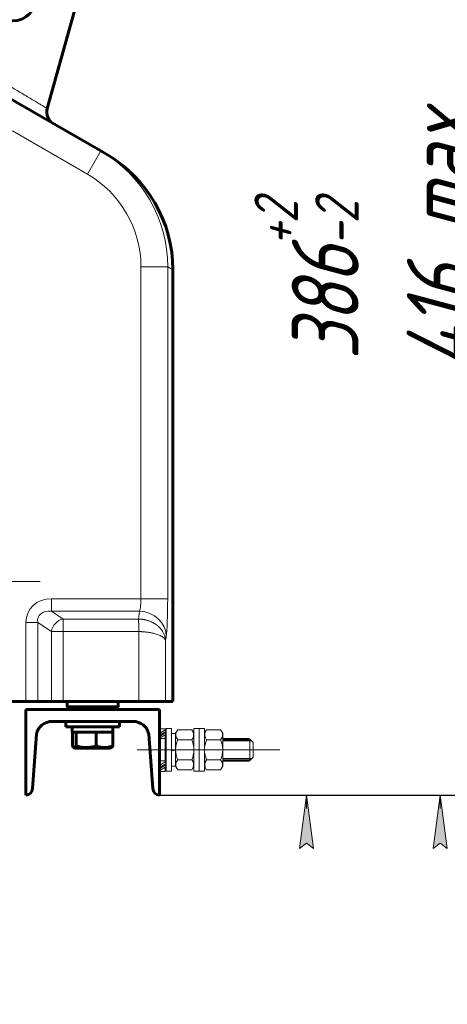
# Model space of a CAD drawing. Header units: millimetres. Extents: x 29 to 246, y -59 to 268.
# Tile 10 of 11: x 200 to 232, y 145 to 218. Entities that reach past the tile are written whole.
import ezdxf

# ---------------------------------------------------------------- set-up
doc = ezdxf.new("R2010")
doc.units = ezdxf.units.MM
for name, pattern in [('K5LT_AXLED', [19.5, 15, -1.5, 1.5, -1.5]), ('K5LT_BASIC', [0]), ('K5LT_THIN', [0])]:
    doc.linetypes.add(name, pattern=pattern)
doc.layers.add('Системный слой', color=7, linetype='Continuous')
doc.styles.add('KDIMTEXTSTYLE', font='GOST_AU.SHX', dxfattribs={"width": 0.96, "oblique": 15, "height": 5})
doc.dimstyles.new('KDIMSTYLE (0.20)', dxfattribs={"dimtxt": 5, "dimasz": 1, "dimexe": 2, "dimexo": 0, "dimgap": 1, "dimtad": 1, "dimlfac": 5, "dimtxsty": 'KDIMTEXTSTYLE', "dimsah": 1, "dimcen": 0, "dimdle": 1, "dimadec": 0, "dimazin": 0, "dimtfac": 0.667, "dimtmove": 0, "dimatfit": 3, "dimfxl": 1, "dimtvp": 1, "dimtolj": 1, "dimtzin": 0, "dimarcsym": 0})

# ---------------------------------------------------------------- blocks, each defined once
blk = doc.blocks.new('KDIMARROW_01')
at = {"layer": 'Системный слой'}
blk.add_hatch(color=0, dxfattribs=at).paths.add_polyline_path([(0, 0), (-4, 0.5266100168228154), (-3.599999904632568, 4.408728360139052e-16), (-4, -0.5266100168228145)])
at = {"layer": 'Системный слой', "color": 0, "linetype": 'K5LT_THIN', "lineweight": 18}
for p, q in [((-3.599999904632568, 4.408728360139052e-16), (-4, 0.5266100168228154)), ((-4, 0.5266100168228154), (0, 0)), ((0, 0), (-4, -0.5266100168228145)), ((-4, -0.5266100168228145), (-3.599999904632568, 4.408728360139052e-16)), ((0, 0), (-1, 0))]:
    blk.add_line(p, q, dxfattribs=at)
blk = doc.blocks.new('U32')
at = {"layer": 'Системный слой', "color": 7, "linetype": 'K5LT_THIN', "lineweight": 18}
for p, q in [((210.9069346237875, 162.3592994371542), (211.3811405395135, 162.6572515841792)), ((210.9069346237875, 162.21493087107), (211.3811405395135, 162.5036680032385)), ((210.9069346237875, 162.21493087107), (210.9069346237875, 162.3592994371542)), ((211.3811405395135, 162.6572515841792), (211.3811405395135, 162.5036680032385))]:
    blk.add_line(p, q, dxfattribs=at)
blk = doc.blocks.new('U33')
at = {"layer": 'Системный слой', "color": 7, "linetype": 'K5LT_THIN', "lineweight": 18}
for p, q in [((210.9069346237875, 162.5988898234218), (211.3811405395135, 162.8968419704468)), ((211.3811405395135, 162.8968419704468), (211.3811405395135, 162.7432583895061)), ((210.9069346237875, 162.4545212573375), (211.3811405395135, 162.7432583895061)), ((210.9069346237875, 162.4545212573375), (210.9069346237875, 162.5988898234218))]:
    blk.add_line(p, q, dxfattribs=at)
blk = doc.blocks.new('U34')
at = {"layer": 'Системный слой', "color": 7, "linetype": 'K5LT_THIN', "lineweight": 18}
for p, q in [((210.9069346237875, 164.7889916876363), (211.3811405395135, 165.0869438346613)), ((211.3811405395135, 165.0869438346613), (211.3811405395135, 164.9333602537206)), ((210.9069346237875, 164.6446231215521), (211.3811405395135, 164.9333602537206)), ((210.9069346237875, 164.6446231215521), (210.9069346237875, 164.7889916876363))]:
    blk.add_line(p, q, dxfattribs=at)
blk = doc.blocks.new('U35')
at = {"layer": 'Системный слой', "color": 7, "linetype": 'K5LT_THIN', "lineweight": 18}
for p, q in [((210.9069346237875, 165.0101520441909), (211.3811405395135, 165.3081041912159)), ((210.9069346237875, 164.8657834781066), (211.3811405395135, 165.1545206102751)), ((211.3811405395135, 165.3081041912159), (211.3811405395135, 165.1545206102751)), ((210.9069346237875, 164.8657834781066), (210.9069346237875, 165.0101520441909))]:
    blk.add_line(p, q, dxfattribs=at)
blk = doc.blocks.new('U31')
at = {"layer": 'Системный слой', "color": 7, "linetype": 'K5LT_THIN', "lineweight": 18}
for p, q in [((210.9401674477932, 165.3622515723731), (210.9401674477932, 165.03103282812)), ((211.3401674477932, 165.3622515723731), (210.9401674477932, 165.3622515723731)), ((211.3401674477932, 165.2745870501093), (211.3401674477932, 165.3622515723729)), ((211.3401674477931, 165.0611997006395), (211.3401674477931, 165.129572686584)), ((210.9401674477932, 164.8860184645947), (210.9401674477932, 164.8098724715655)), ((210.9401674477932, 164.8098724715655), (210.9401674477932, 164.8296431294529)), ((210.9401674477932, 163.0296431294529), (210.9401674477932, 164.66485810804)), ((210.9401674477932, 164.66485810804), (210.9401674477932, 162.6197706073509)), ((210.9401674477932, 164.6272745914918), (211.3401674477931, 164.6272745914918)), ((211.3401674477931, 162.8710978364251), (211.3401674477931, 164.9084123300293)), ((210.9401674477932, 162.9472745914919), (211.3401674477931, 162.9472745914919)), ((210.9401674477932, 162.4747562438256), (210.9401674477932, 162.3801802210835)), ((210.9401674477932, 162.235165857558), (210.9401674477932, 162.1475013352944)), ((210.9401674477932, 162.1475013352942), (211.3401674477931, 162.1475013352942)), ((211.3401674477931, 162.6315074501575), (211.3401674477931, 162.7183104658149)), ((211.3401674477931, 162.1475013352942), (211.3401674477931, 162.4787200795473))]:
    blk.add_line(p, q, dxfattribs=at)
at = {"layer": 'Системный слой'}
for name in ['U35', 'U34', 'U33', 'U32']:
    blk.add_blockref(name, (0, 0), dxfattribs=at)

msp = doc.modelspace()

# ---------------------------------------------------------------- linework, layer by layer
at = {"layer": 'Системный слой', "color": 5, "linetype": 'K5LT_BASIC', "lineweight": 60, "true_color": 0x0000ff}
for p, q in [((202.5158524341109, 211.7712208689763), (205.1844331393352, 221.3284471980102)), ((206.5106343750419, 208.5972764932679), (199.4069346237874, 212.6985994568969)), ((206.8932111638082, 208.376395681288), (206.5106343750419, 208.5972764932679)), ((211.9069346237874, 167.3872745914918), (211.9069346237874, 199.7003060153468)), ((200.920663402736, 167.3872745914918), (196.9069346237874, 167.3872745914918)), ((201.7968793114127, 167.3872745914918), (200.920663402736, 167.3872745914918)), ((202.821989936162, 167.3872745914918), (201.7968793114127, 167.3872745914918)), ((203.6982058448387, 167.3872745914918), (202.821989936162, 167.3872745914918)), ((209.3696305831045, 167.3872745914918), (203.6982058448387, 167.3872745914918)), ((204.0069346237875, 167.387274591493), (204.0069346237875, 166.987274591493)), ((207.8069346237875, 167.387274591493), (207.8069346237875, 166.987274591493)), ((211.3668896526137, 167.3872745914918), (209.3696305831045, 167.3872745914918)), ((211.3668896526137, 167.3872745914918), (211.9069346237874, 167.3872745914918)), ((200.9069346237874, 166.7872745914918), (200.9069346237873, 160.3872745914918)), ((210.9069346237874, 166.7872745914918), (200.9069346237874, 166.7872745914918)), ((204.0069346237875, 166.987274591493), (204.2069346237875, 166.787274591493)), ((207.8069346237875, 166.987274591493), (204.0069346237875, 166.987274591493)), ((207.6069346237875, 166.787274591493), (204.2069346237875, 166.787274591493)), ((207.8069346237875, 166.987274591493), (207.6069346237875, 166.787274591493)), ((210.9069346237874, 160.3872745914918), (210.9069346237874, 166.7872745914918)), ((202.879675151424, 165.9072745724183), (208.9341940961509, 165.9072745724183)), ((203.7069346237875, 165.9072745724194), (208.1069346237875, 165.9072745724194)), ((203.9069346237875, 165.9072745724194), (207.9069346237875, 165.9072745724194)), ((203.9069346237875, 165.5072745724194), (203.9069346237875, 165.9072745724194)), ((205.9069346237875, 165.9072745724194), (203.9069346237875, 165.9072745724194)), ((207.9069346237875, 165.9072745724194), (205.9069346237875, 165.9072745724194)), ((207.9069346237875, 165.5072745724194), (207.9069346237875, 165.9072745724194)), ((203.9069346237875, 165.5072745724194), (207.9069346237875, 165.5072745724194)), ((204.3869346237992, 165.1072745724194), (204.3869346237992, 165.5072745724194)), ((204.3869346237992, 165.1072745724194), (204.6277613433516, 165.1072745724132)), ((204.3900276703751, 165.1072745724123), (204.3900276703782, 164.0727320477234)), ((204.6644925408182, 165.1072745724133), (204.6277613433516, 165.1072745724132)), ((204.6644925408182, 165.1072745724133), (204.6644925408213, 164.0727320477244)), ((204.8674977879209, 165.107274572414), (204.6644925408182, 165.1072745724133)), ((204.8674977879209, 165.107274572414), (205.9783942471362, 165.1072745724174)), ((206.1813994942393, 165.1072745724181), (205.9783942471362, 165.1072745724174)), ((206.1813994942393, 165.1072745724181), (206.1813994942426, 164.0727320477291)), ((206.3476735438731, 165.1072745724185), (206.1813994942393, 165.1072745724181)), ((206.3476735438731, 165.1072745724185), (207.2575675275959, 165.1072745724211)), ((207.4238415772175, 165.1072745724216), (207.2575675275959, 165.1072745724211)), ((207.4238415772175, 165.1072745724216), (207.4238415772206, 164.0727320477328)), ((207.4238415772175, 165.1072745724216), (207.4250238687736, 165.1072745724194)), ((201.4069346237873, 160.8872745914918), (201.7069346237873, 164.9615965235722)), ((210.1069346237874, 164.9615965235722), (210.4069346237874, 160.8872745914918)), ((204.4863097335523, 163.9595968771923), (204.5769346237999, 163.9072745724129)), ((204.5769346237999, 163.9072745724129), (207.2369346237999, 163.907274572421)), ((207.3275595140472, 163.9595968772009), (207.2369346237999, 163.907274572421))]:
    msp.add_line(p, q, dxfattribs=at)
at = {"layer": 'Системный слой', "color": 7, "linetype": 'K5LT_THIN', "lineweight": 18}
for p, q in [((205.5106343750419, 206.865225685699), (199.9069346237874, 210.1005232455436)), ((206.5106343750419, 208.5972764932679), (205.5106343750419, 206.865225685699)), ((209.5216131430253, 199.924353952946), (211.5188722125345, 199.924353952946)), ((209.5216131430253, 199.924353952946), (209.5216131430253, 175.0874821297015)), ((211.9069346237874, 199.7003060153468), (211.5188722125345, 199.924353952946)), ((211.5188722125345, 199.924353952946), (211.5188722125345, 175.0874821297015)), ((202.8269836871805, 174.1477895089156), (202.8269836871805, 175.0874821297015)), ((209.5216131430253, 175.0874821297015), (202.8269836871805, 175.0874821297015)), ((211.5188722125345, 175.0874821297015), (209.5216131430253, 175.0874821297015)), ((203.6982058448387, 173.571245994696), (202.8269836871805, 174.1477895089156)), ((209.4181633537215, 174.1477895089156), (202.8269836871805, 174.1477895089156)), ((209.4181633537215, 174.1477895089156), (209.3351473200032, 173.571245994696)), ((200.920663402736, 173.3099347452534), (201.7968793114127, 173.3099347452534)), ((200.920663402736, 173.3099347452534), (200.920663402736, 167.3872745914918)), ((202.821989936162, 172.6315533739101), (201.7968793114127, 173.3099347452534)), ((201.7968793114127, 173.3099347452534), (201.7968793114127, 167.3872745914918)), ((203.6982058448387, 172.6315533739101), (203.6982058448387, 173.571245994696)), ((209.3351473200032, 173.571245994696), (203.6982058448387, 173.571245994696)), ((209.3351473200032, 173.571245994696), (209.3340870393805, 173.571245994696)), ((203.6982058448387, 172.6315533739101), (202.821989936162, 172.6315533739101)), ((202.821989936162, 172.6315533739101), (202.821989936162, 167.3872745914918)), ((209.3696305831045, 172.6315533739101), (203.6982058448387, 172.6315533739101)), ((203.6982058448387, 172.6315533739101), (203.6982058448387, 167.3872745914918)), ((209.3696305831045, 172.6315533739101), (209.3696305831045, 167.3872745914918)), ((211.4154224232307, 172.2684042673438), (211.3668896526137, 171.9313458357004)), ((211.3668896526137, 171.9313458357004), (211.3668896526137, 167.3872745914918)), ((211.3957509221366, 165.3872745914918), (211.3957509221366, 162.1872745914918)), ((211.7957509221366, 165.3872745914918), (211.3957509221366, 165.3872745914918)), ((211.7957509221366, 165.3872745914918), (211.7957509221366, 162.1872745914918)), ((212.1157509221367, 165.0222745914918), (212.269390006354, 165.2883852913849)), ((212.269390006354, 165.2883852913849), (213.3221118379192, 165.2883852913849)), ((213.3221118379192, 165.2883852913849), (213.4757509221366, 165.0222745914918)), ((213.4757509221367, 165.3872745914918), (213.8757509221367, 165.3872745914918)), ((213.4757509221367, 163.7872745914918), (213.4757509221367, 165.3872745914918)), ((213.8757509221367, 165.3872745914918), (214.2757509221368, 165.3872745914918)), ((213.8757509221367, 165.3872745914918), (213.8757509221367, 163.7872745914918)), ((214.2757509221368, 165.3872745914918), (214.2757509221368, 163.7872745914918)), ((214.2757509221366, 165.0222745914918), (214.4293900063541, 165.2883852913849)), ((214.4293900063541, 165.2883852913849), (215.4821118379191, 165.2883852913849)), ((215.4821118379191, 165.2883852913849), (215.6357509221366, 165.0222745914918)), ((211.3957509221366, 164.4519581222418), (211.3401674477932, 164.4519581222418)), ((211.7957509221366, 163.7872745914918), (211.7957509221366, 165.0072745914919)), ((212.1157509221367, 165.0072745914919), (211.7957509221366, 165.0072745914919)), ((212.1157509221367, 163.7872745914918), (212.1157509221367, 165.0222745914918)), ((212.1157509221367, 163.7872745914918), (212.1157509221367, 165.0072745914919)), ((212.1157509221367, 163.7872745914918), (212.1157509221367, 165.0072745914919)), ((212.1157509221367, 165.0072745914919), (212.1157509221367, 163.7872745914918)), ((212.269390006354, 164.5378299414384), (213.3221118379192, 164.5378299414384)), ((213.4757509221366, 165.0222745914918), (213.4757509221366, 163.7872745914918)), ((214.2757509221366, 163.7872745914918), (214.2757509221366, 165.0222745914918)), ((214.4293900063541, 164.5378299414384), (215.4821118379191, 164.5378299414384)), ((215.6357509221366, 165.0222745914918), (215.6357509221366, 163.7872745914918)), ((217.7922510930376, 164.4519581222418), (215.6357509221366, 164.4519581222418)), ((217.9069346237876, 164.3372745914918), (217.6569346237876, 164.5872745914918)), ((217.6569346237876, 164.5872745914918), (217.6569346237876, 162.9872745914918)), ((217.9069346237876, 164.3372745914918), (217.9069346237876, 163.2372745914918)), ((211.1957509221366, 163.7872745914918), (212.7157509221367, 163.7872745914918)), ((211.5157509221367, 163.7872745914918), (214.0757509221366, 163.7872745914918)), ((211.5957509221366, 163.7872745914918), (213.1957509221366, 163.7872745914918)), ((211.7957509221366, 163.7872745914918), (211.7957509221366, 162.5672745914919)), ((211.7957509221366, 163.6708041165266), (212.1157509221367, 163.7872745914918)), ((212.1157509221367, 163.7872745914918), (212.1157509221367, 162.5522745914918)), ((212.1157509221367, 162.5672745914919), (212.1157509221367, 163.7872745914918)), ((212.4611405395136, 163.7872745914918), (214.0611405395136, 163.7872745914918)), ((212.4611405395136, 163.7872745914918), (214.0611405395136, 163.7872745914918)), ((213.4757509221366, 162.5522745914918), (213.4757509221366, 163.7872745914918)), ((213.4757509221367, 163.7872745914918), (213.4757509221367, 162.1872745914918)), ((213.6757509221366, 163.7872745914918), (216.2357509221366, 163.7872745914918)), ((213.8757509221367, 162.1872745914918), (213.8757509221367, 163.7872745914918)), ((213.8757509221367, 163.7872745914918), (213.8757509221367, 162.1872745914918)), ((214.2757509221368, 162.1872745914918), (214.2757509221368, 163.7872745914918)), ((214.2757509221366, 163.7872745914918), (214.2757509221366, 162.5522745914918)), ((215.6357509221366, 162.5522745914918), (215.6357509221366, 163.7872745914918)), ((212.269390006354, 163.0367192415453), (213.3221118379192, 163.0367192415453)), ((214.4293900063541, 163.0367192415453), (215.4821118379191, 163.0367192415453)), ((217.7922510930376, 163.1225910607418), (215.6357509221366, 163.1225910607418)), ((217.6569346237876, 162.9872745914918), (217.9069346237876, 163.2372745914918)), ((211.3957509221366, 162.1872745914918), (211.7957509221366, 162.1872745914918)), ((211.7957509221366, 162.5672745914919), (212.1157509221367, 162.5672745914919)), ((212.1157509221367, 162.5522745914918), (212.269390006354, 162.2861638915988)), ((212.269390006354, 162.2861638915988), (213.3221118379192, 162.2861638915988)), ((213.3221118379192, 162.2861638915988), (213.4757509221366, 162.5522745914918)), ((213.4757509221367, 162.1872745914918), (213.8757509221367, 162.1872745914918)), ((213.8757509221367, 162.1872745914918), (214.2757509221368, 162.1872745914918)), ((214.2757509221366, 162.5522745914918), (214.4293900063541, 162.2861638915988)), ((214.4293900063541, 162.2861638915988), (215.4821118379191, 162.2861638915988)), ((215.4821118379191, 162.2861638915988), (215.6357509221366, 162.5522745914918))]:
    msp.add_line(p, q, dxfattribs=at)
at = {"layer": 'Системный слой', "color": 30, "linetype": 'K5LT_AXLED', "lineweight": 18, "true_color": 0xff8000}
for p, q in [((201.97301880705, 176.387274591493), (193.1426033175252, 176.387274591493)), ((209.2456305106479, 163.7872745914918), (219.9069346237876, 163.7872745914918))]:
    msp.add_line(p, q, dxfattribs=at)
at = {"layer": 'Системный слой', "color": 7, "linetype": 'K5LT_THIN', "const_width": 0.18}
for points in [[(210.940167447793, 164.587274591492), (210.9069346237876, 164.5872745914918), (210.906934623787, 162.9872745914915), (210.9401674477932, 162.9872745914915)], [(211.3957509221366, 164.587274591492), (211.3401674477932, 164.587274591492)], [(217.6569346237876, 164.5872745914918), (215.6357509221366, 164.5872745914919)], [(211.3401674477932, 162.9872745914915), (211.3811405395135, 162.9872745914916)], [(215.6357509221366, 162.9872745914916), (217.6569346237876, 162.9872745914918)]]:
    msp.add_lwpolyline(points, dxfattribs=at)
at = {"layer": 'Системный слой', "color": 5, "linetype": 'K5LT_BASIC', "lineweight": 60, "true_color": 0x0000ff}
msp.add_circle((199.899918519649, 220.1257248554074), 1.8, dxfattribs=at)
for centre, radius, start, end in [((203.479004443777, 211.5022831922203), 0.9999999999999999, 164.3988519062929, 239.9997105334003), ((202.8796751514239, 164.7072745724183), 1.2, 90, 167.7642300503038), ((208.9341940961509, 164.7072745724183), 1.2, 12.23576994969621, 90), ((200.9069346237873, 160.8872745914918), 0.5, 270, 0), ((210.9069346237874, 160.8872745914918), 0.5, 180, 270)]:
    msp.add_arc(centre, radius, start, end, dxfattribs=at)
at = {"layer": 'Системный слой', "color": 7, "linetype": 'K5LT_THIN', "lineweight": 18}
for centre, radius, start, end in [((212.670427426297, 164.9012489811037), 0.5412064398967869, 152.0000087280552, 222.1827863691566), ((212.9210744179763, 164.9012489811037), 0.5412064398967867, 317.8172136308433, 27.99999127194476), ((214.8304274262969, 164.9012489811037), 0.5412064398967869, 152.0000087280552, 222.1827863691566), ((215.0810744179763, 164.9012489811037), 0.5412064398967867, 317.8172136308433, 27.99999127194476), ((214.0258713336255, 163.7872745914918), 1.910120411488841, 156.8626813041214, 180), ((211.5656305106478, 163.7872745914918), 1.910120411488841, 0, 23.13731869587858), ((216.1858713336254, 163.7872745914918), 1.910120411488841, 156.8626813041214, 180), ((213.7256305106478, 163.7872745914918), 1.910120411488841, 0, 23.13731869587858), ((214.0258713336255, 163.7872745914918), 1.910120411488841, 180, 203.1373186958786), ((211.5656305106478, 163.7872745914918), 1.910120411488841, 336.8626813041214, 0), ((216.1858713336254, 163.7872745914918), 1.910120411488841, 180, 203.1373186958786), ((213.7256305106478, 163.7872745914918), 1.910120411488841, 336.8626813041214, 0), ((212.670427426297, 162.6733002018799), 0.5412064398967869, 137.8172136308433, 207.9999912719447), ((212.9210744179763, 162.6733002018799), 0.5412064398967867, 332.0000087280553, 42.18278636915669), ((214.8304274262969, 162.6733002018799), 0.5412064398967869, 137.8172136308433, 207.9999912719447), ((215.0810744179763, 162.6733002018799), 0.5412064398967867, 332.0000087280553, 42.18278636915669)]:
    msp.add_arc(centre, radius, start, end, dxfattribs=at)
for centre, major_axis, ratio, start_param, end_param in [((201.510634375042, 199.9370224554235), (-8.669765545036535, 5.005491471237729), 0.9989029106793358, 3.664400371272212, 4.712388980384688), ((201.510634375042, 199.9370224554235), (-6.940877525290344, 4.007317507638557), 0.9981739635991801, 3.664400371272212, 4.712388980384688), ((203.2032058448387, 172.9591265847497), (-1.997942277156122, 1.32216639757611), 0.8347913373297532, 5.38268119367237, 6.787896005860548), ((209.3643898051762, 175.0874821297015), (-1.83697019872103e-16, -1), 0.1572233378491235, 0.3490658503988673, 1.570796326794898), ((211.3616488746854, 175.0874821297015), (-3.215626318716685e-15, -3.000000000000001), 0.05240777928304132, 0.3490658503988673, 1.570796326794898), ((203.2032058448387, 172.9591265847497), (-1.301782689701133, 0.8614730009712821), 0.6406080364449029, 5.38268119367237, 6.787896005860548), ((209.4181633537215, 172.2684042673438), (1.979584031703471, -0.2850387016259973), 0.9385551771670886, 0.1522288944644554, 1.705124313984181), ((203.6982058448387, 172.6315533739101), (0.5518665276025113, 0.8339324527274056), 0.8347913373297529, 0.6702922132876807, 2.07550702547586)]:
    msp.add_ellipse(centre, major_axis=major_axis, ratio=ratio, start_param=start_param, end_param=end_param, dxfattribs=at)
at = {"layer": 'Системный слой', "color": 5, "linetype": 'K5LT_BASIC', "lineweight": 60, "true_color": 0x0000ff}
for centre, major_axis, ratio, start_param, end_param in [((201.8932111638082, 199.7161416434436), (-8.67609690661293, 5.009146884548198), 0.99817396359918, 3.664400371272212, 4.712388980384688), ((205.9069346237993, 164.8979419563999), (2.557163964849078e-16, 4.176165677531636), 0.3639702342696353, 4.762535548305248, 4.858818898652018), ((205.9069346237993, 165.7166071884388), (2.557163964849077e-16, 4.176165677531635), 0.3639702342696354, 4.614214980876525, 4.66224241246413)]:
    msp.add_ellipse(centre, major_axis=major_axis, ratio=ratio, start_param=start_param, end_param=end_param, dxfattribs=at)
at = {"layer": 'Системный слой', "color": 7, "linetype": 'K5LT_THIN', "lineweight": 18}
for points, knots in [([(202.5158524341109, 211.7712208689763), (202.5158352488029, 211.7712310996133), (202.4975487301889, 211.7821511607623), (202.4108084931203, 211.8339486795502), (202.2579336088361, 211.9252455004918), (202.0432581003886, 212.0534507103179), (201.7658008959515, 212.2191649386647), (201.4284431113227, 212.4206652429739), (201.0404160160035, 212.6524478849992), (200.6158808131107, 212.906076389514), (200.1944706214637, 213.1578165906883), (199.8166461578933, 213.383676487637), (199.5890469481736, 213.5194944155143), (199.489603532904, 213.5790356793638)], [0, 0, 0, 0, 1.217107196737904, 2.582867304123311, 3.93416902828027, 5.29630123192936, 6.680263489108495, 8.09266899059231, 9.493244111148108, 10.85522144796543, 12.17594628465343, 13.21326461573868, 14, 14, 14, 14]), ([(211.3668896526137, 171.9313458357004), (211.3631268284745, 172.0192173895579), (211.3400246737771, 172.1833441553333), (211.2659207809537, 172.4089233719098), (211.1669318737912, 172.6056472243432), (211.0466004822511, 172.7820359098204), (210.9073995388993, 172.9395846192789), (210.757702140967, 173.0748589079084), (210.6108568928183, 173.183330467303), (210.4733585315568, 173.2681267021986), (210.3546157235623, 173.330597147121), (210.2497181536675, 173.3786964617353), (210.1548812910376, 173.4169719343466), (210.0619053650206, 173.4499571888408), (209.9726365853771, 173.4775323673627), (209.8888842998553, 173.4999100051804), (209.8175059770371, 173.5164165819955), (209.7572670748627, 173.5286006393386), (209.7091747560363, 173.5372296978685), (209.6676350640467, 173.5438890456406), (209.6342731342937, 173.5487112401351), (209.6066561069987, 173.5523452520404), (209.5841915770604, 173.5550776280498), (209.5640959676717, 173.5573504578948), (209.5445570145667, 173.5594014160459), (209.5265108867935, 173.5611478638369), (209.5098414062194, 173.5626418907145), (209.493526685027, 173.5640000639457), (209.4755968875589, 173.5653743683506), (209.4539899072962, 173.5668642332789), (209.4268022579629, 173.5684630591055), (209.3959561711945, 173.5698663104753), (209.3645141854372, 173.5708228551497), (209.3444997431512, 173.571153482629), (209.3351473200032, 173.571245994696)], [0, 0, 0, 0, 3.770077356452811, 7.039181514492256, 9.886214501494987, 12.71308990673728, 15.4674778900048, 17.93719846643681, 20.22131124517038, 22.09067679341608, 23.67857306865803, 24.91497257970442, 26.081344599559, 27.18241963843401, 28.2704050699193, 29.2361132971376, 30.09532069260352, 30.72652063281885, 31.29336207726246, 31.72227371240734, 32.11656950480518, 32.41237758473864, 32.6563786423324, 32.88458545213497, 33.10174482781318, 33.31424051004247, 33.50999813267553, 33.69368138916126, 33.86529027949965, 34.06350005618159, 34.28831071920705, 34.55468637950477, 34.79191613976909, 35, 35, 35, 35]), ([(211.3668896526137, 171.9313458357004), (211.3613623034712, 171.9683633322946), (211.3354230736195, 172.0374363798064), (211.2586220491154, 172.1323934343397), (211.1582396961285, 172.2153331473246), (211.0373336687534, 172.2899242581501), (210.8969122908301, 172.357374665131), (210.7466380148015, 172.4151935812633), (210.5966822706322, 172.4625488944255), (210.455038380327, 172.4999218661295), (210.3244332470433, 172.5292292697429), (210.2083157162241, 172.5515006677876), (210.0996146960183, 172.569693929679), (209.995785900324, 172.5846222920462), (209.8923993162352, 172.5973551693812), (209.8028132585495, 172.6065835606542), (209.7297490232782, 172.6130006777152), (209.6635277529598, 172.6180689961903), (209.6077117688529, 172.6216737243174), (209.5622847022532, 172.6241650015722), (209.5360937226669, 172.6254614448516), (209.5160060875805, 172.6263729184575), (209.499528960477, 172.6270650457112), (209.4840344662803, 172.6276521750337), (209.4674861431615, 172.628242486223), (209.4508295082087, 172.6288156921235), (209.4348496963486, 172.6293841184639), (209.4188610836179, 172.6299429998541), (209.4023543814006, 172.630499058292), (209.3858392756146, 172.6310371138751), (209.3750656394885, 172.6313802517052), (209.3696305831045, 172.6315533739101)], [0, 0, 0, 0, 3.397608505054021, 6.342879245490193, 8.907712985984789, 11.45530226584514, 13.9475601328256, 16.24639940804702, 18.27957025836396, 20.08515963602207, 21.6154631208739, 22.95846646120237, 24.07685383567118, 25.23920078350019, 26.33710325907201, 27.3702872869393, 28.05137727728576, 28.61162130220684, 29.41181078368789, 29.74565399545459, 30.01852359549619, 30.23041958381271, 30.37070037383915, 30.52162138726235, 30.68318262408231, 30.85589275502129, 31.02911155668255, 31.22439325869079, 31.46374563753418, 31.72946596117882, 32, 32, 32, 32])]:
    msp.add_open_spline(points, degree=3, knots=knots, dxfattribs=at)
msp.add_open_spline([(209.3330968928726, 173.571245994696), (209.3342039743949, 173.5585836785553), (209.3364181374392, 173.5293911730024), (209.3397393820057, 173.4745382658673), (209.3430606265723, 173.4092972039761), (209.3463818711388, 173.3344719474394), (209.3497031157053, 173.2509845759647), (209.3530243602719, 173.1598639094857), (209.3563456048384, 173.0622328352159), (209.359666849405, 172.9592944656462), (209.3629880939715, 172.8523173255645), (209.366309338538, 172.7426196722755), (209.3685235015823, 172.6685755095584), (209.3696305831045, 172.6315533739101)], degree=3, dxfattribs=at)
at = {"layer": 'Системный слой', "color": 5, "linetype": 'K5LT_BASIC', "lineweight": 60, "true_color": 0x0000ff}
for points, knots in [([(204.3900276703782, 164.0727320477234), (204.4097247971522, 164.0392414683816), (204.4362279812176, 164.0013494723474), (204.4686045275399, 163.9712051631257), (204.4807886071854, 163.9627845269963), (204.4863097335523, 163.9595968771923)], [0, 0, 0, 0, 3.754394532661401, 4.984470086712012, 6, 6, 6, 6]), ([(204.4863097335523, 163.9595968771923), (204.4928314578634, 163.9558315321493), (204.5050041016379, 163.9504348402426), (204.5225242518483, 163.9472033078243), (204.5385327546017, 163.9480240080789), (204.5562801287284, 163.9528683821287), (204.5758891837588, 163.9633613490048), (204.6019490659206, 163.9849736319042), (204.6315463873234, 164.0200109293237), (204.6537045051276, 164.0543894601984), (204.6644925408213, 164.0727320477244)], [0, 0, 0, 0, 1.199057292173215, 2.232615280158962, 3.206013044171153, 4.127311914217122, 5.482973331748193, 6.809351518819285, 8.941833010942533, 11, 11, 11, 11]), ([(204.6644925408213, 164.0727320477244), (204.7234303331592, 164.0546002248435), (204.8097533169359, 164.0303456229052), (204.9382659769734, 164.0002597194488), (205.045203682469, 163.9794434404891), (205.1564053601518, 163.9633557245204), (205.2576138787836, 163.9533842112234), (205.3510651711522, 163.9482218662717), (205.4417259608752, 163.9471623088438), (205.5280504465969, 163.9497284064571), (205.6244567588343, 163.9563471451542), (205.7445667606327, 163.9701632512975), (205.9359954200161, 164.0036946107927), (206.0850028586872, 164.043076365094), (206.1813994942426, 164.0727320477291)], [0, 0, 0, 0, 1.792920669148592, 2.606894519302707, 3.844332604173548, 4.968543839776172, 5.88519559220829, 6.813299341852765, 7.701429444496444, 8.533187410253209, 9.335775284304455, 10.52418436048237, 12.06338775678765, 15, 15, 15, 15]), ([(206.1813994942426, 164.0727320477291), (206.2361087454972, 164.0521830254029), (206.3260102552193, 164.0217290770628), (206.4468077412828, 163.9897756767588), (206.5407323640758, 163.9704580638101), (206.6253824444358, 163.9578306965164), (206.7055496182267, 163.9502849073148), (206.7811823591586, 163.9472033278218), (206.8536493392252, 163.9480240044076), (206.9339877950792, 163.9528683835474), (207.0227536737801, 163.9633613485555), (207.1407210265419, 163.9849736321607), (207.2747015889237, 164.0200109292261), (207.3750065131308, 164.0543894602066), (207.4238415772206, 164.0727320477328)], [0, 0, 0, 0, 2.031939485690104, 3.311633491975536, 4.396644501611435, 5.423588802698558, 6.350589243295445, 7.262712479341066, 8.121743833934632, 8.934797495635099, 10.1311795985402, 11.30171901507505, 13.1836510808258, 15, 15, 15, 15]), ([(207.4238415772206, 164.0727320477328), (207.4041444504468, 164.0392414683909), (207.3776412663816, 164.0013494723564), (207.3452647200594, 163.9712051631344), (207.3330806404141, 163.9627845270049), (207.3275595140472, 163.9595968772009)], [0, 0, 0, 0, 3.754394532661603, 4.98447008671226, 6, 6, 6, 6])]:
    msp.add_open_spline(points, degree=3, knots=knots, dxfattribs=at)

# ---------------------------------------------------------------- block references
at = {"layer": 'Системный слой'}
msp.add_blockref('U31', (0, 0), dxfattribs=at)

# ---------------------------------------------------------------- dimensions: what is measured, and where the dimension line sits
at = {"layer": 'Системный слой', "color": 7}
msp.add_angular_dim_2l(base=(152.6157000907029, 254.2617579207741), line1=((183.9069346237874, 185.3670654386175), (156.2221440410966, 244.7372904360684)), line2=((183.9069346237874, 185.3670654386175), (211.5917252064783, 244.7372904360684)), location=(183.9069346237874, 261.0348922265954), dimstyle='KDIMSTYLE (0.20)', override={"dimpost": '\\H5.0;\\W0.965;\\Q15;<>', "dimblk1": 'KDIMARROW_01', "dimblk2": 'KDIMARROW_01', "dimclrt": 7, "dimtolj": 1}, dxfattribs=at).render()
for base, p1, p2, location, text in [((231.9069346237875, 160.3872745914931), (210.4887816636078, 243.5077971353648), (211.7069346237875, 160.3872745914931), (231.9069346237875, 201.9475358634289), '\\H5.0;\\W0.965;\\Q15;\\H5.0;\\W0.965;\\Q15;\\Q15;416\\H5.0;\\W0.965;\\Q15;\\Q15; max'), ((221.9069346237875, 160.3872745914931), (208.219052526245, 237.5045705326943), (210.9069346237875, 160.3872745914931), (221.9069346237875, 198.9459225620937), '\\H5.0;\\W0.965;\\Q15;\\H5.0;\\W0.965;\\Q15;\\Q15;386\\H0.65x;\\S+2^ -2;\\H1.5x;')]:
    msp.add_linear_dim(base=base, p1=p1, p2=p2, angle=90, location=location, text=text, dimstyle='KDIMSTYLE (0.20)', override={"dimexo": 0, "dimblk1": 'KDIMARROW_01', "dimblk2": 'KDIMARROW_01', "dimse1": 0, "dimse2": 0, "dimclrt": 7, "dimtolj": 1}, dxfattribs=at).render()

doc.saveas('drawing.dxf')
